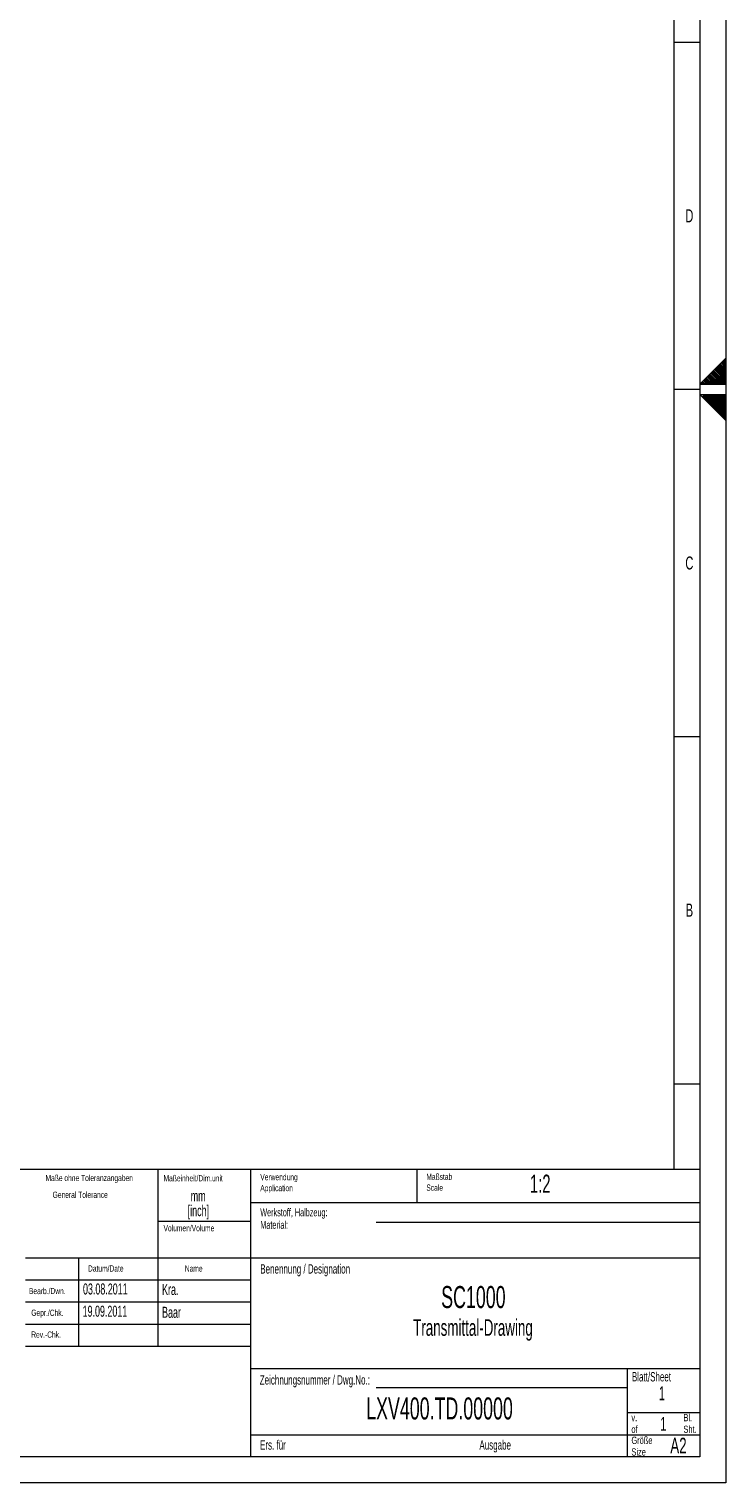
# Model space of a CAD drawing. Header units: millimetres. Extents: x 0 to 594, y 0 to 420.
# Tile 54 of 71: x 460 to 594, y 0 to 279. Entities that reach past the tile are written whole.
import ezdxf

# ---------------------------------------------------------------- set-up
doc = ezdxf.new("R2010")
doc.units = ezdxf.units.MM
doc.linetypes.add('CENTER', pattern=[10.16, 6.35, -1.27, 1.27, -1.27])
doc.styles.add('SLDTEXTSTYLE0', font='TXT', dxfattribs={"width": 0.638186})
doc.styles.add('SLDTEXTSTYLE1', font='TXT', dxfattribs={"width": 0.605})

# ---------------------------------------------------------------- blocks, each defined once
blk = doc.blocks.new('SW_NOTE_2')
at = {"color": 0, "linetype": 'Continuous', "lineweight": 0, "char_height": 2.117, "attachment_point": 2, "style": 'SLDTEXTSTYLE1'}
for s, insert in [('[inch]', (2.42, -0.09)), ('mm', (2.38, 2.73))]:
    blk.add_mtext(s, dxfattribs=dict(at, insert=insert))
blk = doc.blocks.new('SW_NOTE_3')
at = {"color": 0, "linetype": 'Continuous', "lineweight": 0, "char_height": 1.4, "attachment_point": 1, "style": 'SLDTEXTSTYLE0'}
for s, insert in [('v.', (0, 1.8)), ('of', (0, -0.44))]:
    blk.add_mtext(s, dxfattribs=dict(at, insert=insert))
blk = doc.blocks.new('SW_NOTE_4')
at = {"color": 0, "linetype": 'Continuous', "lineweight": 0, "char_height": 1.4, "attachment_point": 1, "style": 'SLDTEXTSTYLE0'}
for s, insert in [('Bl.', (0, 1.8)), ('Sht.', (0, -0.44))]:
    blk.add_mtext(s, dxfattribs=dict(at, insert=insert))
blk = doc.blocks.new('SW_NOTE_5')
at = {"color": 0, "linetype": 'Continuous', "lineweight": 0, "char_height": 1.2, "attachment_point": 1, "style": 'SLDTEXTSTYLE0'}
for s, insert in [('Verwendung', (0, 1.55)), ('Application', (0, -0.55))]:
    blk.add_mtext(s, dxfattribs=dict(at, insert=insert))
blk = doc.blocks.new('SW_NOTE_6')
at = {"color": 0, "linetype": 'Continuous', "lineweight": 0, "char_height": 1.5, "attachment_point": 1, "style": 'SLDTEXTSTYLE0'}
for s, insert in [('Werkstoff, Halbzeug:', (0, 1.93)), ('Material:', (0, -0.47))]:
    blk.add_mtext(s, dxfattribs=dict(at, insert=insert))
blk = doc.blocks.new('SW_NOTE_7')
at = {"color": 0, "linetype": 'Continuous', "lineweight": 0, "char_height": 1.4, "attachment_point": 1, "style": 'SLDTEXTSTYLE0'}
for s, insert in [('Größe', (0, 1.8)), ('Size', (0, -0.44))]:
    blk.add_mtext(s, dxfattribs=dict(at, insert=insert))
blk = doc.blocks.new('SW_NOTE_8')
at = {"color": 0, "linetype": 'Continuous', "lineweight": 0, "char_height": 1.2, "attachment_point": 1, "style": 'SLDTEXTSTYLE0'}
for s, insert in [('Maßstab', (0, 1.55)), ('Scale', (0, -0.55))]:
    blk.add_mtext(s, dxfattribs=dict(at, insert=insert))

msp = doc.modelspace()

# ---------------------------------------------------------------- linework, layer by layer
at = {"color": 133, "linetype": 'Continuous', "lineweight": 0}
for p, q in [((594, 420.00007), (594, 0)), ((589, 415.00007), (589, 60.25)), ((584, 410.00007), (584, 60.25)), ((589, 292), (589, 5)), ((584, 276.66673), (589, 276.66673)), ((594, 216.00007), (589, 211.00007)), ((594, 216.00007), (594, 204.00007)), ((584, 210.00007), (589, 210.00007)), ((589, 211.00007), (589, 209.00007)), ((589, 211.00007), (594, 211.00007)), ((589, 209.00007), (594, 209.00007)), ((594, 204.00007), (589, 209.00007)), ((584, 143.33333), (589, 143.33333)), ((589, 108.25), (589, 84.25)), ((584, 76.6666), (589, 76.6666)), ((406.12, 60.25), (589, 60.25)), ((406.12, 60.25), (589, 60.25)), ((484.86, 60.25), (484.86, 26.25)), ((484.86, 60.25), (484.86, 26.25)), ((502.64, 60.25), (502.64, 5)), ((534.6, 60.25), (534.6, 53.875)), ((502.64, 53.875), (589, 53.875)), ((484.86, 50.25), (502.64, 50.25)), ((526.82, 50.0434), (589, 50.0434)), ((459.46, 43.25), (589, 43.25)), ((469.62, 43.25), (469.62, 26.25)), ((459.46, 39), (502.64, 39)), ((459.46, 34.75), (502.64, 34.75)), ((459.46, 30.5), (502.64, 30.5)), ((459.46, 26.25), (502.64, 26.25)), ((502.64, 22), (589, 22)), ((575, 22), (575, 5)), ((526.82, 18.29467), (575, 18.29467)), ((575, 13.5), (589, 13.5)), ((502.64, 9.25), (589, 9.25)), ((589, 5), (5, 5)), ((594, 0), (0, 0))]:
    msp.add_line(p, q, dxfattribs=at)
at = {"color": 133, "linetype": 'CENTER', "lineweight": 0}
for p, q in [((594, 214.11133), (593.05567, 215.05573)), ((594, 214.3942), (593.19707, 215.19713)), ((594, 214.677), (593.33847, 215.33853)), ((594, 214.95987), (593.47987, 215.47993)), ((594, 215.24273), (593.62133, 215.6214)), ((594, 215.52553), (593.76273, 215.7628)), ((594, 215.8084), (593.90413, 215.9042)), ((591.4544, 211.00007), (590.2272, 212.22727)), ((591.73727, 211.00007), (590.3686, 212.36867)), ((592.02013, 211.00007), (590.51007, 212.51013)), ((592.30293, 211.00007), (590.65147, 212.65153)), ((592.5858, 211.00007), (590.79287, 212.79293)), ((592.8686, 211.00007), (590.93433, 212.9344)), ((593.15147, 211.00007), (591.07573, 213.0758)), ((593.43433, 211.00007), (591.21713, 213.2172)), ((593.71713, 211.00007), (591.3586, 213.35867)), ((593.99113, 211.00893), (591.5, 213.50007)), ((594, 211.28293), (591.6414, 213.64147)), ((594, 211.56573), (591.78287, 213.78293)), ((594, 211.8486), (591.92427, 213.92433)), ((594, 212.13147), (592.06567, 214.06573)), ((594, 212.41427), (592.20713, 214.2072)), ((594, 212.69713), (592.34853, 214.3486)), ((594, 212.97993), (592.48993, 214.49)), ((594, 213.2628), (592.6314, 214.63147)), ((594, 213.54567), (592.7728, 214.77287)), ((594, 213.82847), (592.9142, 214.91427)), ((589.19167, 211.00007), (589.09587, 211.09593)), ((589.47453, 211.00007), (589.23727, 211.23733)), ((589.75733, 211.00007), (589.37867, 211.37873)), ((590.0402, 211.00007), (589.52013, 211.5202)), ((590.32307, 211.00007), (589.66153, 211.6616)), ((590.60587, 211.00007), (589.80293, 211.803)), ((590.88873, 211.00007), (589.94433, 211.9444)), ((591.1716, 211.00007), (590.0858, 212.08587)), ((594, 204.21187), (589.2118, 209.00007)), ((594, 204.49467), (589.4946, 209.00007)), ((594, 204.77753), (589.77747, 209.00007)), ((594, 205.0604), (590.06033, 209.00007)), ((594, 205.3432), (590.34313, 209.00007)), ((594, 205.62607), (590.626, 209.00007)), ((594, 205.90887), (590.9088, 209.00007)), ((594, 206.19173), (591.19167, 209.00007)), ((594, 206.4746), (591.47453, 209.00007)), ((594, 206.7574), (591.75733, 209.00007)), ((594, 207.04027), (592.0402, 209.00007)), ((594, 207.32313), (592.32307, 209.00007)), ((594, 207.60593), (592.60587, 209.00007)), ((594, 207.8888), (592.88873, 209.00007)), ((594, 208.17167), (593.1716, 209.00007)), ((594, 208.45447), (593.4544, 209.00007)), ((594, 208.73733), (593.73727, 209.00007))]:
    msp.add_line(p, q, dxfattribs=at)

# ---------------------------------------------------------------- block references
at = {"color": 254, "linetype": 'Continuous', "lineweight": 0}
for name, p in [('SW_NOTE_5', (504.5375, 57.77077)), ('SW_NOTE_8', (536.4375, 57.85077)), ('SW_NOTE_6', (504.5375, 50.77077)), ('SW_NOTE_3', (575.8375, 11.43939)), ('SW_NOTE_4', (585.8375, 11.43939)), ('SW_NOTE_7', (575.8375, 7.08939))]:
    msp.add_blockref(name, p, dxfattribs=at)
at = {"color": 7, "linetype": 'Continuous', "lineweight": 0}
msp.add_blockref('SW_NOTE_2', (490.21905, 53.43077), dxfattribs=at)

# ---------------------------------------------------------------- texts
at = {"color": 254, "linetype": 'Continuous', "lineweight": 0, "style": 'SLDTEXTSTYLE0'}
for s, insert, char_height, attachment_point in [('D', (586.9701, 244.56814), 2.50001, 2), ('C', (586.97004, 177.90147), 2.50001, 2), ('B', (586.98839, 111.23474), 2.50001, 2), ('Maße ohne Toleranzangaben', (471.66962, 59.16058), 1.2, 2), ('Maßeinheit/Dim.unit', (485.95423, 59.1081), 1.2, 1), ('General Tolerance', (464.6375, 55.93056), 1.2, 1), ('Volumen/Volume', (485.95423, 49.51915), 1.2, 1), ('Datum/Date', (471.4375, 41.78058), 1.2, 1), ('Benennung / Designation', (504.5375, 41.99903), 1.8, 1), ('Name', (490.0375, 41.78058), 1.2, 1), ('Bearb./Dwn.', (460.09575, 37.45113), 1.2, 1), ('Gepr./Chk.', (460.5375, 33.28058), 1.2, 1), ('Rev.-Chk.', (460.5375, 29.08058), 1.2, 1), ('Zeichnungsnummer / Dwg.No.:', (504.4375, 20.68903), 1.800021, 1), ('Blatt/Sheet', (575.9375, 21.28903), 1.800021, 1), ('Ers. für', (504.4875, 8.18903), 1.800021, 1), ('A2', (583.31555, 8.67168), 3, 1), ('Ausgabe', (546.6375, 8.18903), 1.800021, 1)]:
    msp.add_mtext(s, dxfattribs=dict(at, insert=insert, char_height=char_height, attachment_point=attachment_point))
at = {"color": 7, "linetype": 'Continuous', "lineweight": 0, "style": 'SLDTEXTSTYLE1'}
for s, insert, char_height, attachment_point in [('1:2', (556.35877, 59.20498), 3.5, 1), ('03.08.2011', (470.47779, 38.29952), 2.116667, 1), ('Kra.', (485.6713, 38.20383), 2.116667, 1), ('SC1000', (545.47962, 37.80844), 4.233333, 2), ('19.09.2011', (470.40448, 34.03096), 2.116667, 1), ('Baar', (485.6713, 33.82387), 2.116667, 1), ('Transmittal-Drawing', (545.4001, 31.42343), 3.175, 2), ('1', (581.10922, 18.53624), 2.64583, 1), ('LXV400.TD.00000', (538.972, 16.41555), 4.2333333, 2), ('1', (581.3757, 12.65443), 2.64583, 1)]:
    msp.add_mtext(s, dxfattribs=dict(at, insert=insert, char_height=char_height, attachment_point=attachment_point))

doc.saveas('drawing.dxf')
